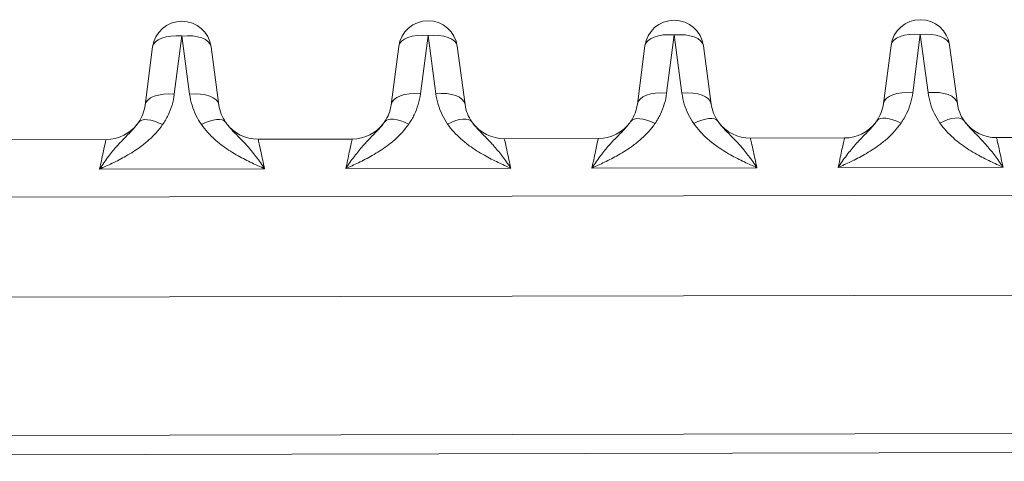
# Model space of a CAD drawing. Extents: x 1 to 669, y 0 to 417.
# Tile 241 of 256: x 324.764 to 325.698, y 285.676 to 286.095. Entities that reach past the tile are written whole.
import ezdxf

# ---------------------------------------------------------------- set-up
doc = ezdxf.new("R2010")
doc.units = 0
doc.header["$LTSCALE"] = 12
doc.header["$MEASUREMENT"] = 0
doc.layers.get('0').update_dxf_attribs({"linetype": 'CONTINUOUS'})
doc.layers.add('X', color=1, linetype='CONTINUOUS')

# ---------------------------------------------------------------- blocks, each defined once
blk = doc.blocks.new('GASTRAIN RIGHT')
at = {"layer": 'X', "lineweight": 0}
for p, q in [((303.49943, 302.86974), (303.50659, 302.92501)), ((303.50659, 302.92501), (303.51398, 302.86977)), ((303.733, 302.87023), (303.74016, 302.9255)), ((303.74016, 302.9255), (303.74755, 302.87026)), ((303.96657, 302.87072), (303.97372, 302.92599)), ((303.97372, 302.92599), (303.98111, 302.87075)), ((304.20013, 302.87121), (304.20729, 302.92647)), ((304.20729, 302.92647), (304.21468, 302.87124)), ((303.47882, 302.91459), (303.47167, 302.85933)), ((303.54179, 302.85948), (303.5344, 302.91471)), ((303.71239, 302.91508), (303.70523, 302.85982)), ((303.77536, 302.85996), (303.76797, 302.9152)), ((303.94596, 302.91557), (303.9388, 302.86031)), ((304.00892, 302.86045), (304.00153, 302.91569)), ((304.17953, 302.91606), (304.17237, 302.86079)), ((304.24249, 302.86094), (304.2351, 302.91618)), ((303.43468, 302.82676), (303.34534, 302.82657)), ((303.66825, 302.82725), (303.57891, 302.82706)), ((303.90182, 302.82774), (303.81248, 302.82755)), ((304.13538, 302.82823), (304.04604, 302.82804)), ((304.36895, 302.82871), (304.27961, 302.82853)), ((303.58109, 302.81762), (303.58109, 302.81763)), ((303.58512, 302.79905), (303.42859, 302.79872)), ((303.81868, 302.79953), (303.66216, 302.79921)), ((304.05225, 302.80002), (303.89573, 302.7997)), ((304.28582, 302.80051), (304.12929, 302.80018)), ((304.51095, 302.77442), (302.83921, 302.77092)), ((304.51919, 302.67954), (302.87368, 302.6761)), ((304.77799, 302.5488), (300.36824, 302.53957)), ((304.77803, 302.5306), (300.36828, 302.52138))]:
    blk.add_line(p, q, dxfattribs=at)
for centre, radius, start, end in [((303.50662, 302.91099), 0.02803, 90.11986, 172.61986), ((303.50662, 302.91099), 0.02803, 7.61986, 90.11986), ((303.74019, 302.91148), 0.02803, 90.11986, 172.61986), ((303.74019, 302.91148), 0.02803, 7.61986, 90.11986), ((303.97375, 302.91197), 0.02803, 90.11986, 172.61986), ((303.97375, 302.91197), 0.02803, 7.61986, 90.11986), ((304.20732, 302.91246), 0.02803, 90.11986, 172.61986), ((304.20732, 302.91246), 0.02803, 7.61986, 90.11986), ((304.04597, 302.86541), 0.03737, 216.48756, 270.11992), ((304.13531, 302.8656), 0.03737, 270.11981, 323.73491), ((304.27953, 302.8659), 0.03737, 216.48756, 270.11992), ((303.4346, 302.86413), 0.03737, 270.11981, 323.73491), ((303.57883, 302.86443), 0.03737, 216.48756, 270.11992), ((303.66817, 302.86462), 0.03737, 270.11981, 323.73491), ((303.8124, 302.86492), 0.03737, 216.48756, 270.11992), ((303.90174, 302.86511), 0.03737, 270.11981, 323.73491)]:
    blk.add_arc(centre, radius, start, end, dxfattribs=at)
for centre, major_axis, ratio, start_param, end_param in [((303.97375, 302.91197), (-0.0278, 0.0036), 0.496782, -1.505487, 0), ((303.97375, 302.91197), (0.02778, 0.00372), 0.496782, 0, 1.505487), ((304.20732, 302.91246), (-0.0278, 0.0036), 0.496782, -1.505487, 0), ((304.20732, 302.91246), (0.02778, 0.00372), 0.496782, 0, 1.505487), ((303.50662, 302.91099), (-0.0278, 0.0036), 0.496782, -1.505487, 0), ((303.50662, 302.91099), (0.02778, 0.00372), 0.496782, 0, 1.505487), ((303.74019, 302.91148), (-0.0278, 0.0036), 0.496782, -1.505487, 0), ((303.74019, 302.91148), (0.02778, 0.00372), 0.496782, 0, 1.505487), ((303.49946, 302.85573), (-0.0278, 0.0036), 0.496782, -1.505487, -0.000002), ((303.51401, 302.85576), (0.02778, 0.00372), 0.496782, 0.000002, 1.505487), ((303.73303, 302.85622), (-0.0278, 0.0036), 0.496782, -1.505487, -0.000002), ((303.74758, 302.85625), (0.02778, 0.00372), 0.496782, 0.000002, 1.505487), ((303.9666, 302.85671), (-0.0278, 0.0036), 0.496782, -1.505487, -0.000002), ((303.98114, 302.85674), (0.02778, 0.00372), 0.496782, 0.000002, 1.505487), ((304.20016, 302.8572), (-0.0278, 0.0036), 0.496782, -1.505487, -0.000002), ((304.21471, 302.85723), (0.02778, 0.00372), 0.496782, 0.000002, 1.505487), ((303.48835, 302.82688), (-0.02303, 0.01597), 0.428187, -1.281229, -0.000007), ((303.72192, 302.82736), (-0.02303, 0.01597), 0.428187, -1.281229, -0.000007), ((303.95548, 302.82785), (-0.02303, 0.01597), 0.428187, -1.281229, -0.000007), ((304.18905, 302.82834), (-0.02303, 0.01597), 0.428187, -1.281229, -0.000007)]:
    blk.add_ellipse(centre, major_axis=major_axis, ratio=ratio, start_param=start_param, end_param=end_param, dxfattribs=at)
at = {"layer": 'X', "lineweight": 0, "extrusion": (-2.22623e-16, 3.38107e-18, -1)}
for centre in [(303.57945, 302.86479), (303.81301, 302.86527), (304.04658, 302.86576), (304.28015, 302.86625)]:
    blk.add_ellipse(centre, major_axis=(-0.03307, -0.01888), ratio=0.990041, start_param=-0.086254, end_param=0.382107, dxfattribs=at)
at = {"layer": 'X', "lineweight": 0, "extrusion": (-2.16817e-16, -4.15474e-19, -1)}
blk.add_ellipse((303.52524, 302.82695), major_axis=(0.02297, 0.01606), ratio=0.428192, start_param=-1.28099, end_param=-0.000026, dxfattribs=at)
at = {"layer": 'X', "lineweight": 0, "extrusion": (-2.16817e-16, -4.15472e-19, -1)}
for centre in [(303.7588, 302.82744), (304.22594, 302.82842)]:
    blk.add_ellipse(centre, major_axis=(0.02297, 0.01606), ratio=0.428192, start_param=-1.28099, end_param=-0.000026, dxfattribs=at)
at = {"layer": 'X', "lineweight": 0, "extrusion": (-2.16817e-16, -4.15473e-19, -1)}
blk.add_ellipse((303.99237, 302.82793), major_axis=(0.02297, 0.01606), ratio=0.428192, start_param=-1.28099, end_param=-0.000026, dxfattribs=at)
at = {"layer": 'X', "lineweight": 0}
for points in [[(304.20013, 302.87121), (304.19967, 302.86768), (304.19822, 302.86084), (304.19447, 302.85118), (304.19101, 302.84522), (304.18903, 302.84235)], [(304.21468, 302.87124), (304.21517, 302.86767), (304.21666, 302.86078), (304.22048, 302.85114), (304.22394, 302.84525), (304.22591, 302.84243)], [(303.49943, 302.86974), (303.49896, 302.86621), (303.49752, 302.85937), (303.49377, 302.84971), (303.4903, 302.84375), (303.48832, 302.84089)], [(303.51398, 302.86977), (303.51447, 302.86621), (303.51596, 302.85932), (303.51978, 302.84967), (303.52324, 302.84378), (303.52521, 302.84096)], [(303.733, 302.87023), (303.73253, 302.8667), (303.73108, 302.85986), (303.72734, 302.8502), (303.72387, 302.84424), (303.72189, 302.84138)], [(303.74755, 302.87026), (303.74804, 302.8667), (303.74953, 302.85981), (303.75334, 302.85016), (303.7568, 302.84427), (303.75878, 302.84145)], [(303.96657, 302.87072), (303.9661, 302.86719), (303.96465, 302.86035), (303.9609, 302.85069), (303.95744, 302.84473), (303.95546, 302.84186)], [(303.98111, 302.87075), (303.98161, 302.86718), (303.9831, 302.86029), (303.98691, 302.85065), (303.99037, 302.84476), (303.99234, 302.84194)], [(303.47167, 302.85933), (303.47092, 302.85354), (303.46872, 302.84779), (303.46542, 302.84298)], [(303.70523, 302.85982), (303.70448, 302.85403), (303.70228, 302.84828), (303.69898, 302.84347)], [(303.9388, 302.86031), (303.93805, 302.85452), (303.93585, 302.84877), (303.93255, 302.84396)], [(304.17237, 302.86079), (304.17162, 302.855), (304.16942, 302.84926), (304.16612, 302.84445)]]:
    blk.add_open_spline(points, degree=3, dxfattribs=at)
for points, knots in [([(303.69888, 302.84333), (303.69783, 302.84181), (303.69664, 302.84029), (303.69532, 302.83873), (303.69475, 302.83806), (303.69415, 302.83738), (303.69353, 302.83669), (303.69155, 302.83451), (303.6893, 302.83222), (303.68691, 302.8298), (303.68681, 302.82969), (303.6867, 302.82958), (303.68659, 302.82947), (303.68409, 302.82693), (303.68146, 302.82421), (303.67876, 302.82117), (303.67861, 302.821), (303.67846, 302.82084), (303.67831, 302.82067), (303.67576, 302.81776), (303.67315, 302.81454), (303.67052, 302.81108), (303.67034, 302.81085), (303.67017, 302.81062), (303.66999, 302.81039), (303.66739, 302.80693), (303.66476, 302.80323), (303.66216, 302.79921)], [0.0000051, 0.0000051, 0.0000051, 0.0000051, 0.1396058, 0.1396058, 0.1396058, 0.200004, 0.200004, 0.200004, 0.391373, 0.391373, 0.391373, 0.400003, 0.400003, 0.400003, 0.600002, 0.600002, 0.600002, 0.6109449, 0.6109449, 0.6109449, 0.800001, 0.800001, 0.800001, 0.8126007, 0.8126007, 0.8126007, 1, 1, 1, 1]), ([(303.81868, 302.79953), (303.81606, 302.80357), (303.81341, 302.80725), (303.81081, 302.81068), (303.81059, 302.81097), (303.81037, 302.81126), (303.81015, 302.81154), (303.80753, 302.81495), (303.80495, 302.81809), (303.80243, 302.82093), (303.80224, 302.82115), (303.80204, 302.82138), (303.80184, 302.82159), (303.79914, 302.82461), (303.79651, 302.82729), (303.79402, 302.82981), (303.79392, 302.8299), (303.79383, 302.83), (303.79373, 302.8301), (303.79135, 302.8325), (303.7891, 302.83476), (303.78712, 302.83693), (303.78645, 302.83766), (303.78582, 302.83838), (303.78521, 302.83909), (303.78394, 302.84058), (303.7828, 302.84204), (303.78178, 302.8435)], [0, 0, 0, 0, 0.1843541, 0.1843541, 0.1843541, 0.2, 0.2, 0.2, 0.3854938, 0.3854938, 0.3854938, 0.4, 0.4, 0.4, 0.6, 0.6, 0.6, 0.6077365, 0.6077365, 0.6077365, 0.8, 0.8, 0.8, 0.864614, 0.864614, 0.864614, 1, 1, 1, 1]), ([(303.93245, 302.84382), (303.93139, 302.8423), (303.93021, 302.84078), (303.92889, 302.83922), (303.92832, 302.83855), (303.92772, 302.83787), (303.92709, 302.83718), (303.92512, 302.83499), (303.92286, 302.83271), (303.92048, 302.83029), (303.92037, 302.83018), (303.92027, 302.83007), (303.92016, 302.82996), (303.91766, 302.82742), (303.91502, 302.8247), (303.91233, 302.82166), (303.91218, 302.82149), (303.91203, 302.82132), (303.91188, 302.82116), (303.90932, 302.81825), (303.90672, 302.81503), (303.90409, 302.81157), (303.90391, 302.81134), (303.90374, 302.81111), (303.90356, 302.81088), (303.90095, 302.80742), (303.89832, 302.80372), (303.89573, 302.7997)], [0.0000051, 0.0000051, 0.0000051, 0.0000051, 0.1396058, 0.1396058, 0.1396058, 0.200004, 0.200004, 0.200004, 0.391373, 0.391373, 0.391373, 0.400003, 0.400003, 0.400003, 0.600002, 0.600002, 0.600002, 0.6109449, 0.6109449, 0.6109449, 0.800001, 0.800001, 0.800001, 0.8126007, 0.8126007, 0.8126007, 1, 1, 1, 1]), ([(304.05225, 302.80002), (304.04962, 302.80406), (304.04698, 302.80774), (304.04438, 302.81116), (304.04416, 302.81145), (304.04393, 302.81174), (304.04371, 302.81203), (304.0411, 302.81544), (304.03852, 302.81858), (304.036, 302.82142), (304.0358, 302.82164), (304.03561, 302.82186), (304.03541, 302.82208), (304.03271, 302.8251), (304.03008, 302.82778), (304.02759, 302.8303), (304.02749, 302.83039), (304.02739, 302.83049), (304.0273, 302.83059), (304.02491, 302.83299), (304.02266, 302.83525), (304.02069, 302.83742), (304.02002, 302.83815), (304.01939, 302.83887), (304.01878, 302.83958), (304.01751, 302.84107), (304.01637, 302.84253), (304.01534, 302.84399)], [0, 0, 0, 0, 0.1843541, 0.1843541, 0.1843541, 0.2, 0.2, 0.2, 0.3854938, 0.3854938, 0.3854938, 0.4, 0.4, 0.4, 0.6, 0.6, 0.6, 0.6077365, 0.6077365, 0.6077365, 0.8, 0.8, 0.8, 0.864614, 0.864614, 0.864614, 1, 1, 1, 1]), ([(304.16602, 302.84431), (304.16496, 302.84279), (304.16378, 302.84126), (304.16246, 302.83971), (304.16188, 302.83904), (304.16129, 302.83836), (304.16066, 302.83767), (304.15868, 302.83548), (304.15643, 302.8332), (304.15405, 302.83078), (304.15394, 302.83067), (304.15383, 302.83056), (304.15372, 302.83045), (304.15122, 302.82791), (304.14859, 302.82519), (304.14589, 302.82215), (304.14574, 302.82198), (304.1456, 302.82181), (304.14545, 302.82164), (304.14289, 302.81874), (304.14028, 302.81552), (304.13765, 302.81206), (304.13748, 302.81183), (304.1373, 302.8116), (304.13713, 302.81137), (304.13452, 302.8079), (304.13189, 302.80421), (304.12929, 302.80018)], [0.0000051, 0.0000051, 0.0000051, 0.0000051, 0.1396058, 0.1396058, 0.1396058, 0.200004, 0.200004, 0.200004, 0.391373, 0.391373, 0.391373, 0.400003, 0.400003, 0.400003, 0.600002, 0.600002, 0.600002, 0.6109449, 0.6109449, 0.6109449, 0.800001, 0.800001, 0.800001, 0.8126007, 0.8126007, 0.8126007, 1, 1, 1, 1]), ([(304.28582, 302.80051), (304.28319, 302.80455), (304.28055, 302.80823), (304.27794, 302.81165), (304.27772, 302.81194), (304.2775, 302.81223), (304.27728, 302.81252), (304.27467, 302.81593), (304.27209, 302.81907), (304.26957, 302.82191), (304.26937, 302.82213), (304.26917, 302.82235), (304.26898, 302.82257), (304.26627, 302.82559), (304.26365, 302.82827), (304.26115, 302.83078), (304.26106, 302.83088), (304.26096, 302.83098), (304.26087, 302.83108), (304.25848, 302.83348), (304.25623, 302.83574), (304.25425, 302.83791), (304.25359, 302.83864), (304.25295, 302.83936), (304.25235, 302.84007), (304.25108, 302.84156), (304.24993, 302.84302), (304.24891, 302.84448)], [0, 0, 0, 0, 0.1843541, 0.1843541, 0.1843541, 0.2, 0.2, 0.2, 0.3854938, 0.3854938, 0.3854938, 0.4, 0.4, 0.4, 0.6, 0.6, 0.6, 0.6077365, 0.6077365, 0.6077365, 0.8, 0.8, 0.8, 0.864614, 0.864614, 0.864614, 1, 1, 1, 1]), ([(303.46532, 302.84284), (303.46426, 302.84132), (303.46308, 302.8398), (303.46175, 302.83824), (303.46118, 302.83757), (303.46058, 302.83689), (303.45996, 302.8362), (303.45798, 302.83402), (303.45573, 302.83174), (303.45335, 302.82931), (303.45324, 302.8292), (303.45313, 302.8291), (303.45302, 302.82899), (303.45052, 302.82644), (303.44789, 302.82372), (303.44519, 302.82068), (303.44504, 302.82051), (303.4449, 302.82035), (303.44475, 302.82018), (303.44219, 302.81727), (303.43958, 302.81406), (303.43695, 302.81059), (303.43678, 302.81036), (303.4366, 302.81013), (303.43643, 302.8099), (303.43382, 302.80644), (303.43119, 302.80275), (303.42859, 302.79872)], [0.0000051, 0.0000051, 0.0000051, 0.0000051, 0.1396058, 0.1396058, 0.1396058, 0.200004, 0.200004, 0.200004, 0.391373, 0.391373, 0.391373, 0.400003, 0.400003, 0.400003, 0.600002, 0.600002, 0.600002, 0.6109449, 0.6109449, 0.6109449, 0.800001, 0.800001, 0.800001, 0.8126007, 0.8126007, 0.8126007, 1, 1, 1, 1]), ([(303.42859, 302.79872), (303.43259, 302.80051), (303.43656, 302.80232), (303.44492, 302.80636), (303.44931, 302.80861), (303.4585, 302.81383), (303.46327, 302.81686), (303.47051, 302.82222), (303.47317, 302.82438), (303.47794, 302.82869), (303.48011, 302.83084), (303.48438, 302.83558), (303.48645, 302.83819), (303.48832, 302.84089)], [0, 0, 0, 0, 0.173441, 0.173441, 0.369435, 0.369435, 0.594296, 0.594296, 0.733106, 0.733106, 0.859842, 0.859842, 1, 1, 1, 1]), ([(303.52521, 302.84096), (303.52702, 302.83837), (303.52902, 302.83587), (303.53329, 302.83113), (303.53555, 302.82889), (303.5404, 302.82455), (303.54302, 302.82243), (303.55027, 302.81709), (303.5551, 302.81406), (303.56436, 302.80885), (303.56876, 302.80662), (303.57714, 302.80261), (303.58112, 302.80082), (303.58512, 302.79905)], [0, 0, 0, 0, 0.134939, 0.134939, 0.26689, 0.26689, 0.403716, 0.403716, 0.630452, 0.630452, 0.826698, 0.826698, 1, 1, 1, 1]), ([(303.58512, 302.79905), (303.58249, 302.80308), (303.57985, 302.80676), (303.57724, 302.81019), (303.57702, 302.81048), (303.5768, 302.81077), (303.57658, 302.81105), (303.57396, 302.81446), (303.57139, 302.8176), (303.56887, 302.82044), (303.56867, 302.82067), (303.56847, 302.82089), (303.56828, 302.82111), (303.56557, 302.82412), (303.56294, 302.82681), (303.56045, 302.82932), (303.56036, 302.82942), (303.56026, 302.82951), (303.56016, 302.82961), (303.55778, 302.83201), (303.55553, 302.83427), (303.55355, 302.83644), (303.55289, 302.83717), (303.55225, 302.83789), (303.55165, 302.8386), (303.55038, 302.84009), (303.54923, 302.84155), (303.54821, 302.84301)], [0, 0, 0, 0, 0.1843541, 0.1843541, 0.1843541, 0.2, 0.2, 0.2, 0.3854938, 0.3854938, 0.3854938, 0.4, 0.4, 0.4, 0.6, 0.6, 0.6, 0.6077365, 0.6077365, 0.6077365, 0.8, 0.8, 0.8, 0.864614, 0.864614, 0.864614, 1, 1, 1, 1]), ([(303.66216, 302.79921), (303.66615, 302.801), (303.67012, 302.80281), (303.67849, 302.80685), (303.68287, 302.8091), (303.69207, 302.81432), (303.69684, 302.81735), (303.70408, 302.82271), (303.70673, 302.82486), (303.71151, 302.82917), (303.71368, 302.83133), (303.71795, 302.83607), (303.72002, 302.83868), (303.72189, 302.84138)], [0, 0, 0, 0, 0.173441, 0.173441, 0.369435, 0.369435, 0.594296, 0.594296, 0.733106, 0.733106, 0.859842, 0.859842, 1, 1, 1, 1]), ([(303.75878, 302.84145), (303.76059, 302.83886), (303.76259, 302.83636), (303.76685, 302.83162), (303.76911, 302.82938), (303.77397, 302.82504), (303.77659, 302.82292), (303.78384, 302.81758), (303.78866, 302.81455), (303.79793, 302.80934), (303.80233, 302.80711), (303.81071, 302.8031), (303.81469, 302.80131), (303.81868, 302.79953)], [0, 0, 0, 0, 0.134939, 0.134939, 0.26689, 0.26689, 0.403716, 0.403716, 0.630452, 0.630452, 0.826698, 0.826698, 1, 1, 1, 1]), ([(303.89573, 302.7997), (303.89972, 302.80149), (303.90369, 302.8033), (303.91206, 302.80734), (303.91644, 302.80958), (303.92563, 302.8148), (303.93041, 302.81783), (303.93765, 302.8232), (303.9403, 302.82535), (303.94508, 302.82966), (303.94724, 302.83182), (303.95151, 302.83656), (303.95359, 302.83917), (303.95546, 302.84186)], [0, 0, 0, 0, 0.173441, 0.173441, 0.369435, 0.369435, 0.594296, 0.594296, 0.733106, 0.733106, 0.859842, 0.859842, 1, 1, 1, 1]), ([(303.99234, 302.84194), (303.99416, 302.83935), (303.99615, 302.83684), (304.00042, 302.83211), (304.00268, 302.82987), (304.00753, 302.82553), (304.01015, 302.82341), (304.01741, 302.81807), (304.02223, 302.81503), (304.03149, 302.80983), (304.03589, 302.80759), (304.04428, 302.80359), (304.04825, 302.8018), (304.05225, 302.80002)], [0, 0, 0, 0, 0.1349394, 0.1349394, 0.2668897, 0.2668897, 0.4037162, 0.4037162, 0.6304518, 0.6304518, 0.8266976, 0.8266976, 1, 1, 1, 1]), ([(304.12929, 302.80018), (304.13329, 302.80198), (304.13726, 302.80379), (304.14562, 302.80783), (304.15001, 302.81007), (304.1592, 302.81529), (304.16397, 302.81832), (304.17122, 302.82369), (304.17387, 302.82584), (304.17864, 302.83015), (304.18081, 302.83231), (304.18508, 302.83705), (304.18715, 302.83965), (304.18903, 302.84235)], [0, 0, 0, 0, 0.173441, 0.173441, 0.369435, 0.369435, 0.594296, 0.594296, 0.733106, 0.733106, 0.859842, 0.859842, 1, 1, 1, 1]), ([(304.22591, 302.84243), (304.22772, 302.83984), (304.22972, 302.83733), (304.23399, 302.83259), (304.23625, 302.83036), (304.2411, 302.82602), (304.24372, 302.8239), (304.25097, 302.81856), (304.2558, 302.81552), (304.26506, 302.81032), (304.26946, 302.80808), (304.27785, 302.80408), (304.28182, 302.80228), (304.28582, 302.80051)], [0, 0, 0, 0, 0.1349394, 0.1349394, 0.2668897, 0.2668897, 0.4037162, 0.4037162, 0.6304518, 0.6304518, 0.8266976, 0.8266976, 1, 1, 1, 1]), ([(303.43468, 302.82676), (303.43468, 302.82676), (303.43403, 302.82423), (303.43295, 302.81923), (303.43212, 302.81537), (303.43102, 302.81012), (303.42978, 302.80424), (303.42939, 302.80244), (303.429, 302.8006), (303.42859, 302.79872)], [0, 0, 0, 0, 0.4985565, 0.4985565, 0.4985565, 0.8827035, 0.8827035, 0.8827035, 1, 1, 1, 1]), ([(303.58512, 302.79905), (303.58388, 302.80464), (303.58275, 302.80996), (303.5818, 302.81436), (303.58035, 302.82107), (303.57933, 302.82543), (303.57902, 302.82666), (303.57895, 302.82693), (303.57891, 302.82706), (303.57891, 302.82706)], [0, 0, 0, 0, 0.3498166, 0.3498166, 0.3498166, 0.8828288, 0.8828288, 0.8828288, 1, 1, 1, 1]), ([(303.66825, 302.82725), (303.66825, 302.82725), (303.6676, 302.82472), (303.66652, 302.81972), (303.66568, 302.81586), (303.66459, 302.8106), (303.66334, 302.80473), (303.66296, 302.80293), (303.66257, 302.80108), (303.66216, 302.79921)], [0, 0, 0, 0, 0.4985576, 0.4985576, 0.4985576, 0.8827035, 0.8827035, 0.8827035, 1, 1, 1, 1]), ([(303.81868, 302.79953), (303.81745, 302.80513), (303.81631, 302.81045), (303.81536, 302.81485), (303.81392, 302.82156), (303.8129, 302.82592), (303.81258, 302.82715), (303.81251, 302.82742), (303.81248, 302.82755), (303.81248, 302.82755)], [0, 0, 0, 0, 0.3498177, 0.3498177, 0.3498177, 0.8828288, 0.8828288, 0.8828288, 1, 1, 1, 1]), ([(303.90182, 302.82774), (303.90182, 302.82774), (303.90117, 302.82521), (303.90008, 302.82021), (303.89925, 302.81635), (303.89816, 302.81109), (303.89691, 302.80522), (303.89653, 302.80342), (303.89613, 302.80157), (303.89573, 302.7997)], [0, 0, 0, 0, 0.4985576, 0.4985576, 0.4985576, 0.8827035, 0.8827035, 0.8827035, 1, 1, 1, 1]), ([(304.05225, 302.80002), (304.05101, 302.80562), (304.04988, 302.81094), (304.04893, 302.81534), (304.04749, 302.82205), (304.04647, 302.82641), (304.04615, 302.82764), (304.04608, 302.82791), (304.04604, 302.82804), (304.04604, 302.82804)], [0, 0, 0, 0, 0.3498156, 0.3498156, 0.3498156, 0.8828288, 0.8828288, 0.8828288, 1, 1, 1, 1]), ([(304.13538, 302.82823), (304.13538, 302.82823), (304.13473, 302.8257), (304.13365, 302.82069), (304.13282, 302.81684), (304.13173, 302.81158), (304.13048, 302.8057), (304.1301, 302.80391), (304.1297, 302.80206), (304.12929, 302.80018)], [0, 0, 0, 0, 0.4985575, 0.4985575, 0.4985575, 0.8827035, 0.8827035, 0.8827035, 1, 1, 1, 1]), ([(304.28582, 302.80051), (304.28458, 302.8061), (304.28345, 302.81143), (304.2825, 302.81583), (304.28105, 302.82254), (304.28004, 302.8269), (304.27972, 302.82813), (304.27965, 302.8284), (304.27961, 302.82853), (304.27961, 302.82853)], [0, 0, 0, 0, 0.3498099, 0.3498099, 0.3498099, 0.8828288, 0.8828288, 0.8828288, 1, 1, 1, 1])]:
    blk.add_open_spline(points, degree=3, knots=knots, dxfattribs=at)

msp = doc.modelspace()

# ---------------------------------------------------------------- block references
msp.add_blockref('GASTRAIN RIGHT', (21.41103, -16.84587))

doc.saveas('drawing.dxf')
